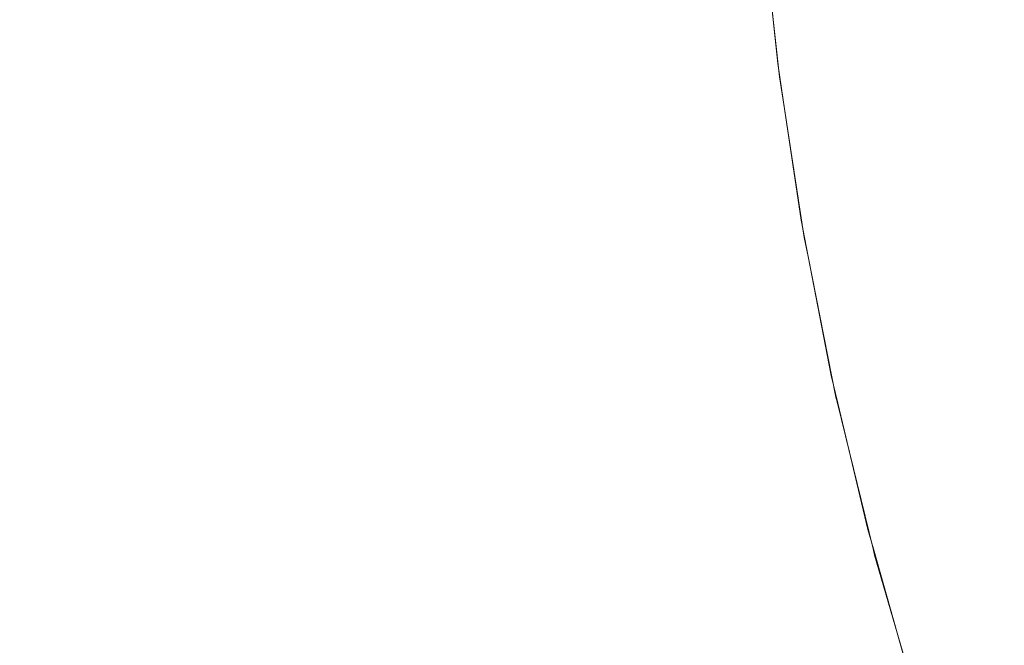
# Model space of a CAD drawing. Header units: centimetres. Extents: x -26 to 27.3, y -25.9 to -24.1.
# Tile 70 of 224: x -8.1565 to -8.1037, y -25.4165 to -25.3829. Entities that reach past the tile are written whole.
import ezdxf

# ---------------------------------------------------------------- set-up
doc = ezdxf.new("R2010")
doc.units = ezdxf.units.CM
doc.header["$LTSCALE"] = 2.54
doc.layers.add('Lucido design-1', color=7, linetype='Continuous')

# ---------------------------------------------------------------- blocks, each defined once
blk = doc.blocks.new('Gruppo-7-1')
at = {"color": 7, "linetype": 'Continuous', "lineweight": 9}
blk.add_3dface([(-25.917482, -24.159888, 1182.422727), (-25.917482, -25.759888, 1182.422727), (27.182518, -25.759888, 1182.422727), (27.182518, -24.159888, 1182.422727)], dxfattribs=at)
for points, invisible_edges in [([(-8.103909, -25.383761, 1181.970318), (-8.104754, -25.375827, 1181.970318), (-8.102725, -25.375654, 1181.973903), (-8.101889, -25.383502, 1181.973903)], 15), ([(-8.110465, -25.3846, 1181.955264), (-8.11134, -25.376388, 1181.955264), (-8.109928, -25.376268, 1181.959121), (-8.10906, -25.38442, 1181.959121)], 15), ([(-8.10906, -25.38442, 1181.959121), (-8.109928, -25.376268, 1181.959121), (-8.108359, -25.376134, 1181.962921), (-8.107497, -25.38422, 1181.962921)], 15), ([(-8.107497, -25.38422, 1181.962921), (-8.108359, -25.376134, 1181.962921), (-8.106633, -25.375987, 1181.966655), (-8.10578, -25.384, 1181.966655)], 15), ([(-8.10578, -25.384, 1181.966655), (-8.106633, -25.375987, 1181.966655), (-8.104754, -25.375827, 1181.970318), (-8.103909, -25.383761, 1181.970318)], 15), ([(-8.115763, -25.385279, 1181.927202), (-8.116662, -25.376841, 1181.927202), (-8.116397, -25.376818, 1181.931277), (-8.115499, -25.385245, 1181.931277)], 15), ([(-8.115499, -25.385245, 1181.931277), (-8.116397, -25.376818, 1181.931277), (-8.115966, -25.376781, 1181.935341), (-8.11507, -25.38519, 1181.935341)], 15), ([(-8.11507, -25.38519, 1181.935341), (-8.115966, -25.376781, 1181.935341), (-8.115369, -25.376731, 1181.939388), (-8.114476, -25.385114, 1181.939388)], 15), ([(-8.114476, -25.385114, 1181.939388), (-8.115369, -25.376731, 1181.939388), (-8.114607, -25.376666, 1181.94341), (-8.113717, -25.385017, 1181.94341)], 15), ([(-8.113717, -25.385017, 1181.94341), (-8.114607, -25.376666, 1181.94341), (-8.113681, -25.376587, 1181.947402), (-8.112795, -25.384899, 1181.947402)], 15), ([(-8.112795, -25.384899, 1181.947402), (-8.113681, -25.376587, 1181.947402), (-8.112591, -25.376494, 1181.951355), (-8.111711, -25.38476, 1181.951355)], 15), ([(-8.111711, -25.38476, 1181.951355), (-8.112591, -25.376494, 1181.951355), (-8.11134, -25.376388, 1181.955264), (-8.110465, -25.3846, 1181.955264)], 15), ([(-8.116263, -25.386058, 1181.712782), (-8.117215, -25.377362, 1181.712782), (-8.116898, -25.377335, 1181.716767), (-8.115947, -25.386016, 1181.716767)], 15), ([(-8.115947, -25.386016, 1181.716767), (-8.116898, -25.377335, 1181.716767), (-8.11674, -25.377321, 1181.720755), (-8.11579, -25.385996, 1181.720755)], 15), ([(-8.115861, -25.385291, 1181.923272), (-8.11676, -25.376849, 1181.923272), (-8.116662, -25.376841, 1181.927202), (-8.115763, -25.385279, 1181.927202)], 15), ([(-8.11676, -25.376849, 1181.923272), (-8.115861, -25.385291, 1181.923272), (-8.115862, -25.385292, 1181.922727), (-8.11645, -25.379774, 1181.922727)], 11), ([(-8.116452, -25.379774, 1181.722727), (-8.115771, -25.385993, 1181.722727), (-8.11579, -25.385996, 1181.720755), (-8.11674, -25.377321, 1181.720755)], 14), ([(-8.122877, -25.386929, 1181.68555), (-8.123861, -25.377944, 1181.68555), (-8.122443, -25.37782, 1181.689324), (-8.121466, -25.386743, 1181.689324)], 15), ([(-8.121466, -25.386743, 1181.689324), (-8.122443, -25.37782, 1181.689324), (-8.121179, -25.377709, 1181.693147), (-8.120208, -25.386577, 1181.693147)], 15), ([(-8.120208, -25.386577, 1181.693147), (-8.121179, -25.377709, 1181.693147), (-8.120071, -25.377612, 1181.697014), (-8.119105, -25.386432, 1181.697014)], 15), ([(-8.119105, -25.386432, 1181.697014), (-8.120071, -25.377612, 1181.697014), (-8.119119, -25.377529, 1181.700917), (-8.118158, -25.386307, 1181.700917)], 15), ([(-8.118158, -25.386307, 1181.700917), (-8.119119, -25.377529, 1181.700917), (-8.118326, -25.37746, 1181.704851), (-8.117368, -25.386203, 1181.704851)], 15), ([(-8.117368, -25.386203, 1181.704851), (-8.118326, -25.37746, 1181.704851), (-8.117691, -25.377404, 1181.708808), (-8.116736, -25.38612, 1181.708808)], 15), ([(-8.116736, -25.38612, 1181.708808), (-8.117691, -25.377404, 1181.708808), (-8.117215, -25.377362, 1181.712782), (-8.116263, -25.386058, 1181.712782)], 15), ([(-8.130016, -25.387869, 1181.671083), (-8.131034, -25.378571, 1181.671083), (-8.129021, -25.378395, 1181.674593), (-8.128012, -25.387605, 1181.674593)], 15), ([(-8.128012, -25.387605, 1181.674593), (-8.129021, -25.378395, 1181.674593), (-8.127152, -25.378232, 1181.678179), (-8.126152, -25.38736, 1181.678179)], 15), ([(-8.126152, -25.38736, 1181.678179), (-8.127152, -25.378232, 1181.678179), (-8.125432, -25.378081, 1181.681833), (-8.12444, -25.387135, 1181.681833)], 15), ([(-8.12444, -25.387135, 1181.681833), (-8.125432, -25.378081, 1181.681833), (-8.123861, -25.377944, 1181.68555), (-8.122877, -25.386929, 1181.68555)], 15), ([(-8.134446, -25.388452, 1181.664312), (-8.135485, -25.378961, 1181.664312), (-8.13319, -25.37876, 1181.667653), (-8.132162, -25.388151, 1181.667653)], 15), ([(-8.132162, -25.388151, 1181.667653), (-8.13319, -25.37876, 1181.667653), (-8.131034, -25.378571, 1181.671083), (-8.130016, -25.387869, 1181.671083)], 15), ([(-8.142135, -25.389464, 1181.654822), (-8.143211, -25.379637, 1181.654822), (-8.140518, -25.379401, 1181.657866), (-8.139454, -25.389111, 1181.657866)], 15), ([(-8.139454, -25.389111, 1181.657866), (-8.140518, -25.379401, 1181.657866), (-8.137953, -25.379177, 1181.661015), (-8.136902, -25.388775, 1181.661015)], 15), ([(-8.136902, -25.388775, 1181.661015), (-8.137953, -25.379177, 1181.661015), (-8.135485, -25.378961, 1181.664312), (-8.134446, -25.388452, 1181.664312)], 15), ([(-8.147861, -25.390218, 1181.649067), (-8.148965, -25.38014, 1181.649067), (-8.146028, -25.379883, 1181.651887), (-8.144938, -25.389833, 1181.651887)], 15), ([(-8.144938, -25.389833, 1181.651887), (-8.146028, -25.379883, 1181.651887), (-8.143211, -25.379637, 1181.654822), (-8.142135, -25.389464, 1181.654822)], 15), ([(-8.115771, -25.385993, 1181.722727), (-8.116452, -25.379774, 1181.722727), (-8.11645, -25.379774, 1181.922727), (-8.115862, -25.385292, 1181.922727)], 10), ([(-8.154045, -25.391032, 1181.643793), (-8.155179, -25.380684, 1181.643793), (-8.152017, -25.380407, 1181.646368), (-8.150898, -25.390618, 1181.646368)], 15), ([(-8.150898, -25.390618, 1181.646368), (-8.152017, -25.380407, 1181.646368), (-8.148965, -25.38014, 1181.649067), (-8.147861, -25.390218, 1181.649067)], 15), ([(-8.157297, -25.39146, 1181.641348), (-8.158446, -25.38097, 1181.641348), (-8.155179, -25.380684, 1181.643793), (-8.154045, -25.391032, 1181.643793)], 15), ([(-8.102728, -25.391652, 1181.970318), (-8.103909, -25.383761, 1181.970318), (-8.101889, -25.383502, 1181.973903), (-8.100721, -25.391307, 1181.973903)], 15), ([(-8.106293, -25.392263, 1181.962921), (-8.107497, -25.38422, 1181.962921), (-8.10578, -25.384, 1181.966655), (-8.104587, -25.39197, 1181.966655)], 15), ([(-8.104587, -25.39197, 1181.966655), (-8.10578, -25.384, 1181.966655), (-8.103909, -25.383761, 1181.970318), (-8.102728, -25.391652, 1181.970318)], 15), ([(-8.11048, -25.392981, 1181.951355), (-8.111711, -25.38476, 1181.951355), (-8.110465, -25.3846, 1181.955264), (-8.109242, -25.392769, 1181.955264)], 15), ([(-8.109242, -25.392769, 1181.955264), (-8.110465, -25.3846, 1181.955264), (-8.10906, -25.38442, 1181.959121), (-8.107846, -25.392529, 1181.959121)], 15), ([(-8.107846, -25.392529, 1181.959121), (-8.10906, -25.38442, 1181.959121), (-8.107497, -25.38422, 1181.962921), (-8.106293, -25.392263, 1181.962921)], 15), ([(-8.114507, -25.393671, 1181.927202), (-8.115763, -25.385279, 1181.927202), (-8.115499, -25.385245, 1181.931277), (-8.114244, -25.393626, 1181.931277)], 15), ([(-8.114244, -25.393626, 1181.931277), (-8.115499, -25.385245, 1181.931277), (-8.11507, -25.38519, 1181.935341), (-8.113818, -25.393553, 1181.935341)], 15), ([(-8.113818, -25.393553, 1181.935341), (-8.11507, -25.38519, 1181.935341), (-8.114476, -25.385114, 1181.939388), (-8.113228, -25.393452, 1181.939388)], 15), ([(-8.113228, -25.393452, 1181.939388), (-8.114476, -25.385114, 1181.939388), (-8.113717, -25.385017, 1181.94341), (-8.112474, -25.393323, 1181.94341)], 15), ([(-8.112474, -25.393323, 1181.94341), (-8.113717, -25.385017, 1181.94341), (-8.112795, -25.384899, 1181.947402), (-8.111558, -25.393166, 1181.947402)], 15), ([(-8.111558, -25.393166, 1181.947402), (-8.112795, -25.384899, 1181.947402), (-8.111711, -25.38476, 1181.951355), (-8.11048, -25.392981, 1181.951355)], 15), ([(-8.115498, -25.387721, 1181.922727), (-8.115862, -25.385292, 1181.922727), (-8.115861, -25.385291, 1181.923272)], 10), ([(-8.115862, -25.385292, 1181.922727), (-8.115498, -25.387721, 1181.922727), (-8.115505, -25.387722, 1181.722727), (-8.115771, -25.385993, 1181.722727)], 10), ([(-8.114604, -25.393688, 1181.923272), (-8.115861, -25.385291, 1181.923272), (-8.115763, -25.385279, 1181.927202), (-8.114507, -25.393671, 1181.927202)], 15), ([(-8.115861, -25.385291, 1181.923272), (-8.114604, -25.393688, 1181.923272), (-8.114605, -25.393688, 1181.922727), (-8.115498, -25.387721, 1181.922727)], 11), ([(-8.117755, -25.395202, 1181.697014), (-8.119105, -25.386432, 1181.697014), (-8.118158, -25.386307, 1181.700917), (-8.116814, -25.395036, 1181.700917)], 15), ([(-8.116814, -25.395036, 1181.700917), (-8.118158, -25.386307, 1181.700917), (-8.117368, -25.386203, 1181.704851), (-8.11603, -25.394897, 1181.704851)], 15), ([(-8.11603, -25.394897, 1181.704851), (-8.117368, -25.386203, 1181.704851), (-8.116736, -25.38612, 1181.708808), (-8.115402, -25.394787, 1181.708808)], 15), ([(-8.115402, -25.394787, 1181.708808), (-8.116736, -25.38612, 1181.708808), (-8.116263, -25.386058, 1181.712782), (-8.114932, -25.394704, 1181.712782)], 15), ([(-8.114932, -25.394704, 1181.712782), (-8.116263, -25.386058, 1181.712782), (-8.115947, -25.386016, 1181.716767), (-8.114619, -25.394649, 1181.716767)], 15), ([(-8.114619, -25.394649, 1181.716767), (-8.115947, -25.386016, 1181.716767), (-8.11579, -25.385996, 1181.720755), (-8.114463, -25.394621, 1181.720755)], 15), ([(-8.11579, -25.385996, 1181.720755), (-8.115771, -25.385993, 1181.722727), (-8.115505, -25.387722, 1181.722727)], 9), ([(-8.115505, -25.387722, 1181.722727), (-8.114444, -25.394618, 1181.722727), (-8.114463, -25.394621, 1181.720755), (-8.11579, -25.385996, 1181.720755)], 14), ([(-8.121502, -25.395862, 1181.68555), (-8.122877, -25.386929, 1181.68555), (-8.121466, -25.386743, 1181.689324), (-8.1201, -25.395615, 1181.689324)], 15), ([(-8.1201, -25.395615, 1181.689324), (-8.121466, -25.386743, 1181.689324), (-8.120208, -25.386577, 1181.693147), (-8.118851, -25.395395, 1181.693147)], 15), ([(-8.118851, -25.395395, 1181.693147), (-8.120208, -25.386577, 1181.693147), (-8.119105, -25.386432, 1181.697014), (-8.117755, -25.395202, 1181.697014)], 15), ([(-8.126603, -25.396762, 1181.674593), (-8.128012, -25.387605, 1181.674593), (-8.126152, -25.38736, 1181.678179), (-8.124756, -25.396436, 1181.678179)], 15), ([(-8.124756, -25.396436, 1181.678179), (-8.126152, -25.38736, 1181.678179), (-8.12444, -25.387135, 1181.681833), (-8.123055, -25.396136, 1181.681833)], 15), ([(-8.123055, -25.396136, 1181.681833), (-8.12444, -25.387135, 1181.681833), (-8.122877, -25.386929, 1181.68555), (-8.121502, -25.395862, 1181.68555)], 15), ([(-8.130725, -25.397488, 1181.667653), (-8.132162, -25.388151, 1181.667653), (-8.130016, -25.387869, 1181.671083), (-8.128593, -25.397113, 1181.671083)], 15), ([(-8.128593, -25.397113, 1181.671083), (-8.130016, -25.387869, 1181.671083), (-8.128012, -25.387605, 1181.674593), (-8.126603, -25.396762, 1181.674593)], 15), ([(-8.115505, -25.387722, 1181.722727), (-8.115498, -25.387721, 1181.922727), (-8.114605, -25.393688, 1181.922727)], 9), ([(-8.114605, -25.393688, 1181.922727), (-8.114444, -25.394618, 1181.722727), (-8.115505, -25.387722, 1181.722727)], 9), ([(-8.132993, -25.397888, 1181.664312), (-8.134446, -25.388452, 1181.664312), (-8.132162, -25.388151, 1181.667653), (-8.130725, -25.397488, 1181.667653)], 15), ([(-8.137969, -25.398766, 1181.657866), (-8.139454, -25.389111, 1181.657866), (-8.136902, -25.388775, 1181.661015), (-8.135433, -25.398319, 1181.661015)], 15), ([(-8.135433, -25.398319, 1181.661015), (-8.136902, -25.388775, 1181.661015), (-8.134446, -25.388452, 1181.664312), (-8.132993, -25.397888, 1181.664312)], 15), ([(-8.143416, -25.399726, 1181.651887), (-8.144938, -25.389833, 1181.651887), (-8.142135, -25.389464, 1181.654822), (-8.140631, -25.399235, 1181.654822)], 15), ([(-8.140631, -25.399235, 1181.654822), (-8.142135, -25.389464, 1181.654822), (-8.139454, -25.389111, 1181.657866), (-8.137969, -25.398766, 1181.657866)], 15), ([(-8.146319, -25.400238, 1181.649067), (-8.147861, -25.390218, 1181.649067), (-8.144938, -25.389833, 1181.651887), (-8.143416, -25.399726, 1181.651887)], 15), ([(-8.149336, -25.40077, 1181.646368), (-8.150898, -25.390618, 1181.646368), (-8.147861, -25.390218, 1181.649067), (-8.146319, -25.400238, 1181.649067)], 15), ([(-8.155691, -25.401891, 1181.641348), (-8.157297, -25.39146, 1181.641348), (-8.154045, -25.391032, 1181.643793), (-8.152462, -25.401321, 1181.643793)], 15), ([(-8.152462, -25.401321, 1181.643793), (-8.154045, -25.391032, 1181.643793), (-8.150898, -25.390618, 1181.646368), (-8.149336, -25.40077, 1181.646368)], 15), ([(-8.15902, -25.402478, 1181.639037), (-8.160648, -25.391901, 1181.639037), (-8.157297, -25.39146, 1181.641348), (-8.155691, -25.401891, 1181.641348)], 15), ([(-8.104749, -25.400247, 1181.962921), (-8.106293, -25.392263, 1181.962921), (-8.104587, -25.39197, 1181.966655), (-8.103056, -25.399882, 1181.966655)], 15), ([(-8.103056, -25.399882, 1181.966655), (-8.104587, -25.39197, 1181.966655), (-8.102728, -25.391652, 1181.970318), (-8.101213, -25.399485, 1181.970318)], 15), ([(-8.107674, -25.400877, 1181.955264), (-8.109242, -25.392769, 1181.955264), (-8.107846, -25.392529, 1181.959121), (-8.106289, -25.400579, 1181.959121)], 15), ([(-8.106289, -25.400579, 1181.959121), (-8.107846, -25.392529, 1181.959121), (-8.106293, -25.392263, 1181.962921), (-8.104749, -25.400247, 1181.962921)], 15), ([(-8.110879, -25.401568, 1181.94341), (-8.112474, -25.393323, 1181.94341), (-8.111558, -25.393166, 1181.947402), (-8.10997, -25.401372, 1181.947402)], 15), ([(-8.10997, -25.401372, 1181.947402), (-8.111558, -25.393166, 1181.947402), (-8.11048, -25.392981, 1181.951355), (-8.108902, -25.401142, 1181.951355)], 15), ([(-8.108902, -25.401142, 1181.951355), (-8.11048, -25.392981, 1181.951355), (-8.109242, -25.392769, 1181.955264), (-8.107674, -25.400877, 1181.955264)], 15), ([(-8.114605, -25.393688, 1181.922727), (-8.114229, -25.395635, 1181.922727), (-8.114241, -25.395637, 1181.722727), (-8.114444, -25.394618, 1181.722727)], 10), ([(-8.114229, -25.395635, 1181.922727), (-8.114605, -25.393688, 1181.922727), (-8.114604, -25.393688, 1181.923272)], 10), ([(-8.112992, -25.402024, 1181.923272), (-8.114604, -25.393688, 1181.923272), (-8.114507, -25.393671, 1181.927202), (-8.112895, -25.402003, 1181.927202)], 15), ([(-8.114604, -25.393688, 1181.923272), (-8.112992, -25.402024, 1181.923272), (-8.112993, -25.402024, 1181.922727), (-8.114229, -25.395635, 1181.922727)], 11), ([(-8.112895, -25.402003, 1181.927202), (-8.114507, -25.393671, 1181.927202), (-8.114244, -25.393626, 1181.931277), (-8.112635, -25.401947, 1181.931277)], 15), ([(-8.112635, -25.401947, 1181.931277), (-8.114244, -25.393626, 1181.931277), (-8.113818, -25.393553, 1181.935341), (-8.112212, -25.401856, 1181.935341)], 15), ([(-8.112212, -25.401856, 1181.935341), (-8.113818, -25.393553, 1181.935341), (-8.113228, -25.393452, 1181.939388), (-8.111627, -25.401729, 1181.939388)], 15), ([(-8.111627, -25.401729, 1181.939388), (-8.113228, -25.393452, 1181.939388), (-8.112474, -25.393323, 1181.94341), (-8.110879, -25.401568, 1181.94341)], 15), ([(-8.113692, -25.403387, 1181.708808), (-8.115402, -25.394787, 1181.708808), (-8.114932, -25.394704, 1181.712782), (-8.113225, -25.403283, 1181.712782)], 15), ([(-8.113225, -25.403283, 1181.712782), (-8.114932, -25.394704, 1181.712782), (-8.114619, -25.394649, 1181.716767), (-8.112915, -25.403214, 1181.716767)], 15), ([(-8.112915, -25.403214, 1181.716767), (-8.114619, -25.394649, 1181.716767), (-8.114463, -25.394621, 1181.720755), (-8.11276, -25.40318, 1181.720755)], 15), ([(-8.114463, -25.394621, 1181.720755), (-8.114444, -25.394618, 1181.722727), (-8.114241, -25.395637, 1181.722727)], 9), ([(-8.114241, -25.395637, 1181.722727), (-8.112741, -25.403176, 1181.722727), (-8.11276, -25.40318, 1181.720755), (-8.114463, -25.394621, 1181.720755)], 14), ([(-8.11711, -25.404144, 1181.693147), (-8.118851, -25.395395, 1181.693147), (-8.117755, -25.395202, 1181.697014), (-8.116024, -25.403904, 1181.697014)], 15), ([(-8.116024, -25.403904, 1181.697014), (-8.117755, -25.395202, 1181.697014), (-8.116814, -25.395036, 1181.700917), (-8.115092, -25.403697, 1181.700917)], 15), ([(-8.115092, -25.403697, 1181.700917), (-8.116814, -25.395036, 1181.700917), (-8.11603, -25.394897, 1181.704851), (-8.114314, -25.403525, 1181.704851)], 15), ([(-8.114314, -25.403525, 1181.704851), (-8.11603, -25.394897, 1181.704851), (-8.115402, -25.394787, 1181.708808), (-8.113692, -25.403387, 1181.708808)], 15), ([(-8.119739, -25.404727, 1181.68555), (-8.121502, -25.395862, 1181.68555), (-8.1201, -25.395615, 1181.689324), (-8.118349, -25.404419, 1181.689324)], 15), ([(-8.118349, -25.404419, 1181.689324), (-8.1201, -25.395615, 1181.689324), (-8.118851, -25.395395, 1181.693147), (-8.11711, -25.404144, 1181.693147)], 15), ([(-8.112741, -25.403176, 1181.722727), (-8.114241, -25.395637, 1181.722727), (-8.114229, -25.395635, 1181.922727)], 10), ([(-8.112741, -25.403176, 1181.722727), (-8.114229, -25.395635, 1181.922727), (-8.112993, -25.402024, 1181.922727)], 9), ([(-8.122964, -25.405442, 1181.678179), (-8.124756, -25.396436, 1181.678179), (-8.123055, -25.396136, 1181.681833), (-8.121278, -25.405068, 1181.681833)], 15), ([(-8.121278, -25.405068, 1181.681833), (-8.123055, -25.396136, 1181.681833), (-8.121502, -25.395862, 1181.68555), (-8.119739, -25.404727, 1181.68555)], 15), ([(-8.126769, -25.406286, 1181.671083), (-8.128593, -25.397113, 1181.671083), (-8.126603, -25.396762, 1181.674593), (-8.124795, -25.405848, 1181.674593)], 15), ([(-8.124795, -25.405848, 1181.674593), (-8.126603, -25.396762, 1181.674593), (-8.124756, -25.396436, 1181.678179), (-8.122964, -25.405442, 1181.678179)], 15), ([(-8.128882, -25.406754, 1181.667653), (-8.130725, -25.397488, 1181.667653), (-8.128593, -25.397113, 1181.671083), (-8.126769, -25.406286, 1181.671083)], 15), ([(-8.133549, -25.407789, 1181.661015), (-8.135433, -25.398319, 1181.661015), (-8.132993, -25.397888, 1181.664312), (-8.131131, -25.407253, 1181.664312)], 15), ([(-8.131131, -25.407253, 1181.664312), (-8.132993, -25.397888, 1181.664312), (-8.130725, -25.397488, 1181.667653), (-8.128882, -25.406754, 1181.667653)], 15), ([(-8.136063, -25.408346, 1181.657866), (-8.137969, -25.398766, 1181.657866), (-8.135433, -25.398319, 1181.661015), (-8.133549, -25.407789, 1181.661015)], 15), ([(-8.138702, -25.408931, 1181.654822), (-8.140631, -25.399235, 1181.654822), (-8.137969, -25.398766, 1181.657866), (-8.136063, -25.408346, 1181.657866)], 15), ([(-8.141463, -25.409543, 1181.651887), (-8.143416, -25.399726, 1181.651887), (-8.140631, -25.399235, 1181.654822), (-8.138702, -25.408931, 1181.654822)], 15), ([(-8.144341, -25.410181, 1181.649067), (-8.146319, -25.400238, 1181.649067), (-8.143416, -25.399726, 1181.651887), (-8.141463, -25.409543, 1181.651887)], 15), ([(-8.102868, -25.408159, 1181.962921), (-8.104749, -25.400247, 1181.962921), (-8.103056, -25.399882, 1181.966655), (-8.101192, -25.407722, 1181.966655)], 15), ([(-8.147332, -25.410844, 1181.646368), (-8.149336, -25.40077, 1181.646368), (-8.146319, -25.400238, 1181.649067), (-8.144341, -25.410181, 1181.649067)], 15), ([(-8.105763, -25.408913, 1181.955264), (-8.107674, -25.400877, 1181.955264), (-8.106289, -25.400579, 1181.959121), (-8.104392, -25.408556, 1181.959121)], 15), ([(-8.104392, -25.408556, 1181.959121), (-8.106289, -25.400579, 1181.959121), (-8.104749, -25.400247, 1181.962921), (-8.102868, -25.408159, 1181.962921)], 15), ([(-8.150431, -25.411531, 1181.643793), (-8.152462, -25.401321, 1181.643793), (-8.149336, -25.40077, 1181.646368), (-8.147332, -25.410844, 1181.646368)], 15), ([(-8.106978, -25.409229, 1181.951355), (-8.108902, -25.401142, 1181.951355), (-8.107674, -25.400877, 1181.955264), (-8.105763, -25.408913, 1181.955264)], 15), ([(-8.153632, -25.412241, 1181.641348), (-8.155691, -25.401891, 1181.641348), (-8.152462, -25.401321, 1181.643793), (-8.150431, -25.411531, 1181.643793)], 15), ([(-8.109676, -25.409931, 1181.939388), (-8.111627, -25.401729, 1181.939388), (-8.110879, -25.401568, 1181.94341), (-8.108936, -25.409739, 1181.94341)], 15), ([(-8.108936, -25.409739, 1181.94341), (-8.110879, -25.401568, 1181.94341), (-8.10997, -25.401372, 1181.947402), (-8.108036, -25.409504, 1181.947402)], 15), ([(-8.108036, -25.409504, 1181.947402), (-8.10997, -25.401372, 1181.947402), (-8.108902, -25.401142, 1181.951355), (-8.106978, -25.409229, 1181.951355)], 15), ([(-8.156932, -25.412973, 1181.639037), (-8.15902, -25.402478, 1181.639037), (-8.155691, -25.401891, 1181.641348), (-8.153632, -25.412241, 1181.641348)], 15), ([(-8.112993, -25.402024, 1181.922727), (-8.112642, -25.403502, 1181.922727), (-8.11266, -25.403506, 1181.722727), (-8.112741, -25.403176, 1181.722727)], 10), ([(-8.112642, -25.403502, 1181.922727), (-8.112993, -25.402024, 1181.922727), (-8.112992, -25.402024, 1181.923272)], 10), ([(-8.111027, -25.410283, 1181.923272), (-8.112992, -25.402024, 1181.923272), (-8.112895, -25.402003, 1181.927202), (-8.110932, -25.410258, 1181.927202)], 15), ([(-8.112992, -25.402024, 1181.923272), (-8.111027, -25.410283, 1181.923272), (-8.111029, -25.410284, 1181.922727), (-8.112642, -25.403502, 1181.922727)], 11), ([(-8.110932, -25.410258, 1181.927202), (-8.112895, -25.402003, 1181.927202), (-8.112635, -25.401947, 1181.931277), (-8.110674, -25.410191, 1181.931277)], 15), ([(-8.110674, -25.410191, 1181.931277), (-8.112635, -25.401947, 1181.931277), (-8.112212, -25.401856, 1181.935341), (-8.110256, -25.410082, 1181.935341)], 15), ([(-8.110256, -25.410082, 1181.935341), (-8.112212, -25.401856, 1181.935341), (-8.111627, -25.401729, 1181.939388), (-8.109676, -25.409931, 1181.939388)], 15), ([(-8.111146, -25.41178, 1181.712782), (-8.113225, -25.403283, 1181.712782), (-8.112915, -25.403214, 1181.716767), (-8.110839, -25.411698, 1181.716767)], 15), ([(-8.110839, -25.411698, 1181.716767), (-8.112915, -25.403214, 1181.716767), (-8.11276, -25.40318, 1181.720755), (-8.110686, -25.411657, 1181.720755)], 15), ([(-8.11276, -25.40318, 1181.720755), (-8.112741, -25.403176, 1181.722727), (-8.11266, -25.403506, 1181.722727)], 9), ([(-8.11266, -25.403506, 1181.722727), (-8.11075, -25.411313, 1181.722727), (-8.110686, -25.411657, 1181.720755), (-8.11276, -25.40318, 1181.720755)], 14), ([(-8.113915, -25.412522, 1181.697014), (-8.116024, -25.403904, 1181.697014), (-8.115092, -25.403697, 1181.700917), (-8.112993, -25.412275, 1181.700917)], 15), ([(-8.112993, -25.412275, 1181.700917), (-8.115092, -25.403697, 1181.700917), (-8.114314, -25.403525, 1181.704851), (-8.112223, -25.412069, 1181.704851)], 15), ([(-8.112223, -25.412069, 1181.704851), (-8.114314, -25.403525, 1181.704851), (-8.113692, -25.403387, 1181.708808), (-8.111608, -25.411904, 1181.708808)], 15), ([(-8.111608, -25.411904, 1181.708808), (-8.113692, -25.403387, 1181.708808), (-8.113225, -25.403283, 1181.712782), (-8.111146, -25.41178, 1181.712782)], 15), ([(-8.11266, -25.403506, 1181.722727), (-8.112642, -25.403502, 1181.922727), (-8.111029, -25.410284, 1181.922727)], 9), ([(-8.111029, -25.410284, 1181.922727), (-8.11075, -25.411313, 1181.722727), (-8.11266, -25.403506, 1181.722727)], 9), ([(-8.116215, -25.413138, 1181.689324), (-8.118349, -25.404419, 1181.689324), (-8.11711, -25.404144, 1181.693147), (-8.11499, -25.41281, 1181.693147)], 15), ([(-8.11499, -25.41281, 1181.693147), (-8.11711, -25.404144, 1181.693147), (-8.116024, -25.403904, 1181.697014), (-8.113915, -25.412522, 1181.697014)], 15), ([(-8.119113, -25.413915, 1181.681833), (-8.121278, -25.405068, 1181.681833), (-8.119739, -25.404727, 1181.68555), (-8.11759, -25.413507, 1181.68555)], 15), ([(-8.11759, -25.413507, 1181.68555), (-8.119739, -25.404727, 1181.68555), (-8.118349, -25.404419, 1181.689324), (-8.116215, -25.413138, 1181.689324)], 15), ([(-8.120781, -25.414362, 1181.678179), (-8.122964, -25.405442, 1181.678179), (-8.121278, -25.405068, 1181.681833), (-8.119113, -25.413915, 1181.681833)], 15), ([(-8.124546, -25.415371, 1181.671083), (-8.126769, -25.406286, 1181.671083), (-8.124795, -25.405848, 1181.674593), (-8.122593, -25.414847, 1181.674593)], 15), ([(-8.122593, -25.414847, 1181.674593), (-8.124795, -25.405848, 1181.674593), (-8.122964, -25.405442, 1181.678179), (-8.120781, -25.414362, 1181.678179)], 15), ([(-8.126636, -25.415931, 1181.667653), (-8.128882, -25.406754, 1181.667653), (-8.126769, -25.406286, 1181.671083), (-8.124546, -25.415371, 1181.671083)], 15), ([(-8.128861, -25.416527, 1181.664312), (-8.131131, -25.407253, 1181.664312), (-8.128882, -25.406754, 1181.667653), (-8.126636, -25.415931, 1181.667653)], 15), ([(-8.131254, -25.417168, 1181.661015), (-8.133549, -25.407789, 1181.661015), (-8.131131, -25.407253, 1181.664312), (-8.128861, -25.416527, 1181.664312)], 15), ([(-8.133741, -25.417834, 1181.657866), (-8.136063, -25.408346, 1181.657866), (-8.133549, -25.407789, 1181.661015), (-8.131254, -25.417168, 1181.661015)], 15), ([(-8.136352, -25.418534, 1181.654822), (-8.138702, -25.408931, 1181.654822), (-8.136063, -25.408346, 1181.657866), (-8.133741, -25.417834, 1181.657866)], 15), ([(-8.102158, -25.416444, 1181.959121), (-8.104392, -25.408556, 1181.959121), (-8.102868, -25.408159, 1181.962921), (-8.100652, -25.415983, 1181.962921)], 15), ([(-8.139084, -25.419266, 1181.651887), (-8.141463, -25.409543, 1181.651887), (-8.138702, -25.408931, 1181.654822), (-8.136352, -25.418534, 1181.654822)], 15), ([(-8.104713, -25.417227, 1181.951355), (-8.106978, -25.409229, 1181.951355), (-8.105763, -25.408913, 1181.955264), (-8.103513, -25.416859, 1181.955264)], 15), ([(-8.103513, -25.416859, 1181.955264), (-8.105763, -25.408913, 1181.955264), (-8.104392, -25.408556, 1181.959121), (-8.102158, -25.416444, 1181.959121)], 15), ([(-8.141931, -25.420029, 1181.649067), (-8.144341, -25.410181, 1181.649067), (-8.141463, -25.409543, 1181.651887), (-8.139084, -25.419266, 1181.651887)], 15), ([(-8.106648, -25.417819, 1181.94341), (-8.108936, -25.409739, 1181.94341), (-8.108036, -25.409504, 1181.947402), (-8.105759, -25.417547, 1181.947402)], 15), ([(-8.105759, -25.417547, 1181.947402), (-8.108036, -25.409504, 1181.947402), (-8.106978, -25.409229, 1181.951355), (-8.104713, -25.417227, 1181.951355)], 15), ([(-8.107952, -25.418219, 1181.935341), (-8.110256, -25.410082, 1181.935341), (-8.109676, -25.409931, 1181.939388), (-8.107379, -25.418043, 1181.939388)], 15), ([(-8.107379, -25.418043, 1181.939388), (-8.109676, -25.409931, 1181.939388), (-8.108936, -25.409739, 1181.94341), (-8.106648, -25.417819, 1181.94341)], 15), ([(-8.14489, -25.420822, 1181.646368), (-8.147332, -25.410844, 1181.646368), (-8.144341, -25.410181, 1181.649067), (-8.141931, -25.420029, 1181.649067)], 15), ([(-8.110738, -25.411309, 1181.922727), (-8.111029, -25.410284, 1181.922727), (-8.111027, -25.410283, 1181.923272)], 10), ([(-8.111029, -25.410284, 1181.922727), (-8.110738, -25.411309, 1181.922727), (-8.11075, -25.411313, 1181.722727)], 10), ([(-8.108714, -25.418452, 1181.923272), (-8.111027, -25.410283, 1181.923272), (-8.110932, -25.410258, 1181.927202), (-8.10862, -25.418423, 1181.927202)], 15), ([(-8.111027, -25.410283, 1181.923272), (-8.108714, -25.418452, 1181.923272), (-8.108715, -25.418453, 1181.922727), (-8.110738, -25.411309, 1181.922727)], 11), ([(-8.10862, -25.418423, 1181.927202), (-8.110932, -25.410258, 1181.927202), (-8.110674, -25.410191, 1181.931277), (-8.108365, -25.418345, 1181.931277)], 15), ([(-8.108365, -25.418345, 1181.931277), (-8.110674, -25.410191, 1181.931277), (-8.110256, -25.410082, 1181.935341), (-8.107952, -25.418219, 1181.935341)], 15), ([(-8.147956, -25.421643, 1181.643793), (-8.150431, -25.411531, 1181.643793), (-8.147332, -25.410844, 1181.646368), (-8.14489, -25.420822, 1181.646368)], 15), ([(-8.151124, -25.422492, 1181.641348), (-8.153632, -25.412241, 1181.641348), (-8.150431, -25.411531, 1181.643793), (-8.147956, -25.421643, 1181.643793)], 15), ([(-8.108395, -25.420083, 1181.716767), (-8.110839, -25.411698, 1181.716767), (-8.110686, -25.411657, 1181.720755), (-8.108244, -25.420035, 1181.720755)], 15), ([(-8.110667, -25.411652, 1181.722727), (-8.11075, -25.411313, 1181.722727), (-8.110738, -25.411309, 1181.922727)], 10), ([(-8.11075, -25.411313, 1181.722727), (-8.110667, -25.411652, 1181.722727), (-8.110686, -25.411657, 1181.720755)], 10), ([(-8.110667, -25.411652, 1181.722727), (-8.110738, -25.411309, 1181.922727), (-8.108715, -25.418453, 1181.922727)], 9), ([(-8.108244, -25.420035, 1181.720755), (-8.110686, -25.411657, 1181.720755), (-8.110667, -25.411652, 1181.722727), (-8.108513, -25.419042, 1181.722727)], 11), ([(-8.108715, -25.418453, 1181.922727), (-8.108513, -25.419042, 1181.722727), (-8.110667, -25.411652, 1181.722727)], 9), ([(-8.110521, -25.420753, 1181.700917), (-8.112993, -25.412275, 1181.700917), (-8.112223, -25.412069, 1181.704851), (-8.109762, -25.420514, 1181.704851)], 15), ([(-8.109762, -25.420514, 1181.704851), (-8.112223, -25.412069, 1181.704851), (-8.111608, -25.411904, 1181.708808), (-8.109154, -25.420322, 1181.708808)], 15), ([(-8.109154, -25.420322, 1181.708808), (-8.111608, -25.411904, 1181.708808), (-8.111146, -25.41178, 1181.712782), (-8.108698, -25.420178, 1181.712782)], 15), ([(-8.108698, -25.420178, 1181.712782), (-8.111146, -25.41178, 1181.712782), (-8.110839, -25.411698, 1181.716767), (-8.108395, -25.420083, 1181.716767)], 15), ([(-8.154389, -25.423367, 1181.639037), (-8.156932, -25.412973, 1181.639037), (-8.153632, -25.412241, 1181.641348), (-8.151124, -25.422492, 1181.641348)], 15), ([(-8.112493, -25.421375, 1181.693147), (-8.11499, -25.41281, 1181.693147), (-8.113915, -25.412522, 1181.697014), (-8.111432, -25.42104, 1181.697014)], 15), ([(-8.111432, -25.42104, 1181.697014), (-8.113915, -25.412522, 1181.697014), (-8.112993, -25.412275, 1181.700917), (-8.110521, -25.420753, 1181.700917)], 15), ([(-8.157745, -25.424266, 1181.636865), (-8.160325, -25.413725, 1181.636865), (-8.156932, -25.412973, 1181.639037), (-8.154389, -25.423367, 1181.639037)], 15), ([(-8.115061, -25.422184, 1181.68555), (-8.11759, -25.413507, 1181.68555), (-8.116215, -25.413138, 1181.689324), (-8.113703, -25.421756, 1181.689324)], 15), ([(-8.113703, -25.421756, 1181.689324), (-8.116215, -25.413138, 1181.689324), (-8.11499, -25.41281, 1181.693147), (-8.112493, -25.421375, 1181.693147)], 15), ([(-8.116565, -25.422658, 1181.681833), (-8.119113, -25.413915, 1181.681833), (-8.11759, -25.413507, 1181.68555), (-8.115061, -25.422184, 1181.68555)], 15), ([(-8.118212, -25.423178, 1181.678179), (-8.120781, -25.414362, 1181.678179), (-8.119113, -25.413915, 1181.681833), (-8.116565, -25.422658, 1181.681833)], 15), ([(-8.120001, -25.423742, 1181.674593), (-8.122593, -25.414847, 1181.674593), (-8.120781, -25.414362, 1181.678179), (-8.118212, -25.423178, 1181.678179)], 15), ([(-8.121928, -25.42435, 1181.671083), (-8.124546, -25.415371, 1181.671083), (-8.122593, -25.414847, 1181.674593), (-8.120001, -25.423742, 1181.674593)], 15), ([(-8.123992, -25.425, 1181.667653), (-8.126636, -25.415931, 1181.667653), (-8.124546, -25.415371, 1181.671083), (-8.121928, -25.42435, 1181.671083)], 15), ([(-8.126189, -25.425693, 1181.664312), (-8.128861, -25.416527, 1181.664312), (-8.126636, -25.415931, 1181.667653), (-8.123992, -25.425, 1181.667653)], 15)]:
    blk.add_3dface(points, dxfattribs=dict(at, invisible_edges=invisible_edges))

msp = doc.modelspace()

# ---------------------------------------------------------------- block references
at = {"layer": 'Lucido design-1', "color": 7}
msp.add_blockref('Gruppo-7-1', (0, 0), dxfattribs=at)

doc.saveas('drawing.dxf')
